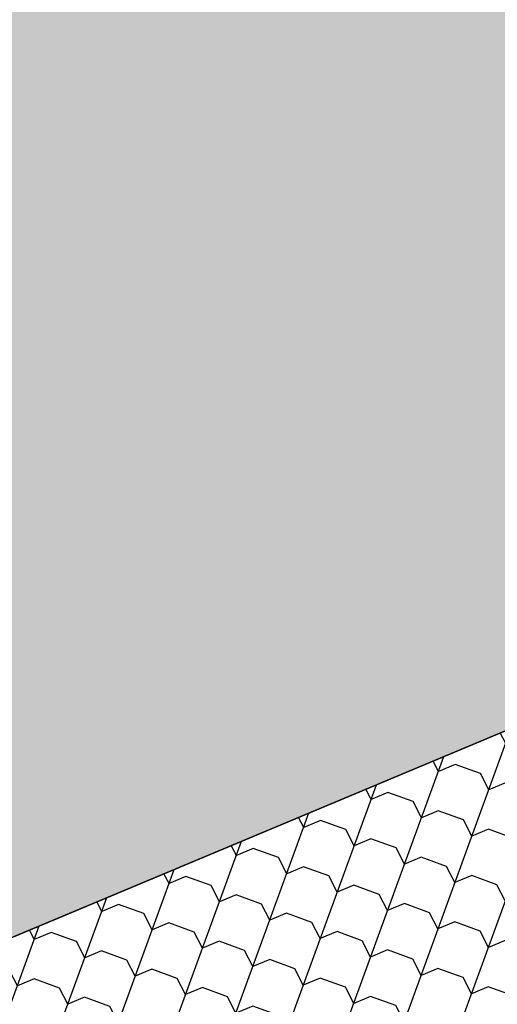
# Model space of a CAD drawing. Header units: millimetres. Extents: x 112481703 to 112588218, y 1264621066 to 1264714063.
# Tile 32 of 81: x 112554192 to 112556862, y 1264656855 to 1264662359. Entities that reach past the tile are written whole.
import ezdxf

# ---------------------------------------------------------------- set-up
doc = ezdxf.new("R2010")
doc.units = ezdxf.units.MM
doc.header["$LTSCALE"] = 0.5
doc.header["$MEASUREMENT"] = 0
doc.linetypes.add('PLINE', pattern=[0])
doc.layers.add('26-- Yttertak (Skravur)(Nye konstruksjoner)', color=7, linetype='Continuous')
doc.layers.add('26-- Yttertak(Nye konstruksjoner)', color=7, linetype='Continuous')

msp = doc.modelspace()

# ---------------------------------------------------------------- hatches: boundary and pattern name
at = {"layer": '26-- Yttertak (Skravur)(Nye konstruksjoner)', "linetype": 'Continuous'}
h = msp.add_hatch(dxfattribs=at)
h.set_pattern_fill('tak', color=256, style=0, pattern_type=2)
h.set_pattern_definition([(159.7656, (112553186.56, 1264672496.53), (103.7586, 281.4856), []), (26.9294, (112553121.3, 1264672520.58), (-157.23, 377.689), [102.277, -306.832]), (26.9294, (112553225.07, 1264672802.06), (-157.23, 377.689), [102.277, -306.832]), (69.7656, (112553212.5, 1264672566.9), (-260.989, 96.2033), [150, -150]), (112.6018, (112553264.4, 1264672707.64), (364.7475, 185.282), [102.277, -306.832]), (112.6018, (112553368.14, 1264672989.13), (364.7475, 185.282), [102.277, -306.832])])
h.paths.add_polyline_path([(112558457.1, 1264677817.3), (112558551, 1264677783), (112552008.1, 1264659849.3), (112551914.1, 1264659883.6), (112551866.8, 1264659900.8), (112553274, 1264656863.8), (112557895.1, 1264658798), (112558183.4, 1264659574.6), (112558366.9, 1264659506.5), (112562868.7, 1264671806.2), (112562432.2, 1264671966), (112565854.4, 1264681315.9), (112558242.7, 1264677789), (112558422.8, 1264677723.3)])
h = msp.add_hatch(dxfattribs=at)
h.set_pattern_fill('tak', color=256, style=0, pattern_type=2)
h.set_pattern_definition([(249.956, (112556067.63, 1264650757.3), (-281.829, 102.8225), []), (117.3263, (112556043.97, 1264650692.45), (376.478, 156.602), [101.937, -305.812]), (117.3263, (112555762.14, 1264650795.28), (376.478, 156.602), [101.937, -305.812]), (159.956, (112555997.17, 1264650783.02), (94.6487, 259.425), [150, -150]), (202.5857, (112555856.26, 1264650834.43), (-187.18, 362.247), [101.937, -305.812]), (202.5857, (112555574.43, 1264650937.25), (-187.18, 362.247), [101.937, -305.812])])
h.paths.add_polyline_path([(112557895.1, 1264658798), (112553233.7, 1264656847), (112556067.6, 1264650757.3), (112566555.8, 1264655638.2)])

# ---------------------------------------------------------------- linework, layer by layer
at = {"layer": '26-- Yttertak(Nye konstruksjoner)', "linetype": 'PLINE', "flags": 128}
for points in [[(112553233.7, 1264656847), (112557895.1, 1264658798)], [(112557895.1, 1264658798), (112553274, 1264656863.8)]]:
    msp.add_lwpolyline(points, dxfattribs=at)

doc.saveas('drawing.dxf')
